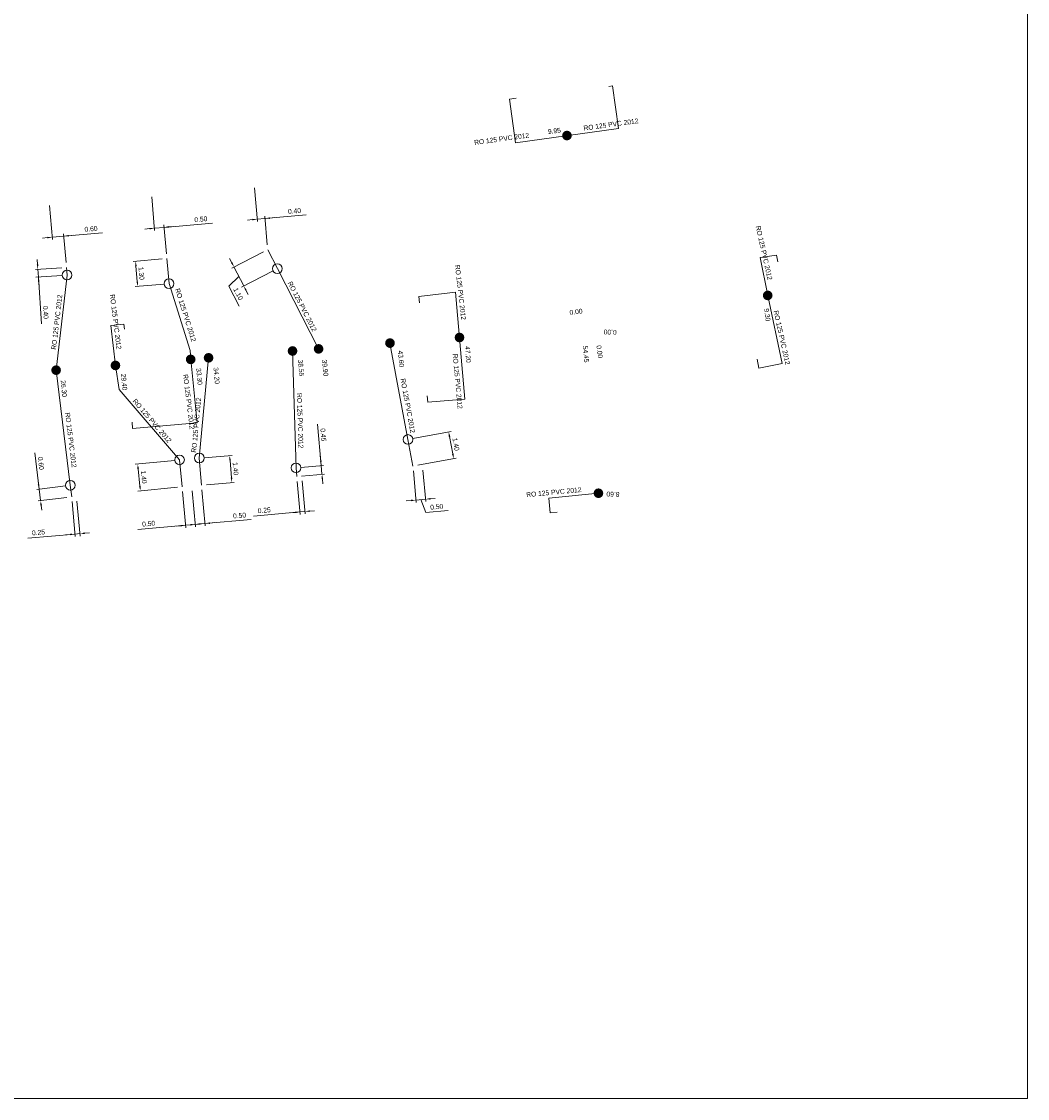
# Model space of a CAD drawing. Header units: metres. Extents: x 134035 to 140154, y 395174 to 396296.
# Tile 7 of 30: x 134184 to 134236, y 395174 to 395230. Entities that reach past the tile are written whole.
import ezdxf
from ezdxf.enums import TextEntityAlignment as Align

# ---------------------------------------------------------------- set-up
doc = ezdxf.new("R2010")
doc.units = ezdxf.units.M
doc.header["$MEASUREMENT"] = 0
doc.layers.get('Defpoints').update_dxf_attribs({"color": 124, "lineweight": 0})
for name, color, linetype, lineweight in [('Br-aansl-hulpst gem inlaat', 3, 'Continuous', 0), ('Br-aansl-hulpst gem ontstoppingsstuk', 3, 'Continuous', 0), ('Br-aansl-hulpst rwa inlaat', 4, 'Continuous', 0), ('Br-aansl-leiding gem', 3, 'Continuous', 0), ('Br-aansl-leiding rwa', 4, 'Continuous', 0), ('Br-elem-constructie lijnen', 7, 'Continuous', 0), ('Br-text-aansl leiding gem', 3, 'Continuous', 0), ('Br-text-aansl leiding rwa en vrwa', 4, 'Continuous', 0), ('Br-text-aansl maatvoering', 7, 'Continuous', 0)]:
    doc.layers.add(name, color=color, linetype=linetype, lineweight=lineweight)
doc.styles.add('2.5mm_0', font='arial.ttf')
doc.styles.add('Style-ENGINEERING', font='ENGINEERING.shx')
doc.styles.add('Working 1.25mm', font='WORKING.shx', dxfattribs={"height": 0.00125})
doc.dimstyles.new('til-standaard pijl civiel', dxfattribs={"dimtxt": 0.00125, "dimasz": 0.00125, "dimexe": 0.000625, "dimexo": 0.000625, "dimgap": 0.000625, "dimtad": 1, "dimzin": 3, "dimdsep": 46, "dimtxsty": 'Working 1.25mm', "dimcen": 0, "dimclrd": 256, "dimazin": 0, "dimtfac": 1, "dimtdec": 0, "dimtmove": 1, "dimatfit": 1, "dimfxl": 1, "dimfrac": 2, "dimtolj": 1, "dimtzin": 3, "dimlwd": 0, "dimarcsym": 0})

# ---------------------------------------------------------------- blocks, each defined once
blk = doc.blocks.new('Br0-OS gem')
at = {"layer": 'Br-aansl-hulpst gem ontstoppingsstuk', "color": 3, "linetype": 'Continuous', "lineweight": 0}
blk.add_circle((0, 0), 0.25, dxfattribs=at)
blk = doc.blocks.new('Br0-PI rwa')
at = {"layer": 'Br-aansl-hulpst rwa inlaat'}
h = blk.add_hatch(color=256, dxfattribs=at)
edge = h.paths.add_edge_path()
edge.add_arc((0, 0), 0.25, 0, 360)
blk = doc.blocks.new('Br0-PI gem')
at = {"layer": 'Br-aansl-hulpst gem inlaat'}
h = blk.add_hatch(color=256, dxfattribs=at)
edge = h.paths.add_edge_path()
edge.add_arc((0, 0), 0.25, 0, 360)
blk = doc.blocks.new('*D277')
at = {"layer": 'Br-text-aansl maatvoering', "color": 7, "linetype": 'Continuous', "lineweight": 0, "transparency": 16777216}
for p, q in [((134187.022, 395205.155), (134187.184, 395203.353)), ((134187.271, 395205.177), (134187.433, 395203.376))]:
    blk.add_line(p, q, dxfattribs=at)
at = {"layer": 'Br-text-aansl maatvoering', "linetype": 'Continuous', "lineweight": 0, "transparency": 16777216}
for p, q in [((134184.738, 395203.26), (134187.173, 395203.478)), ((134186.924, 395203.455), (134186.675, 395203.433)), ((134187.173, 395203.478), (134187.422, 395203.5)), ((134187.173, 395203.478), (134187.422, 395203.5)), ((134187.671, 395203.522), (134187.92, 395203.545))]:
    blk.add_line(p, q, dxfattribs=at)
at = {"layer": 'Br-text-aansl maatvoering', "linetype": 'Continuous', "transparency": 16777216}
for points in [[(134186.92, 395203.497), (134186.927, 395203.414), (134187.173, 395203.478)], [(134187.667, 395203.564), (134187.674, 395203.481), (134187.422, 395203.5)]]:
    blk.add_solid(points, dxfattribs=at)
at = {"layer": 'Defpoints', "color": 0, "linetype": 'Continuous', "transparency": 16777216}
for p in [(134187, 395205.404), (134187.249, 395205.426), (134187.422, 395203.5)]:
    blk.add_point(p, dxfattribs=at)
at = {"layer": 'Br-text-aansl maatvoering', "color": 7, "linetype": 'Continuous', "lineweight": 0, "transparency": 16777216, "insert": (134185.283, 395203.56), "char_height": 0.25, "attachment_point": 5, "rotation": 5.1207, "style": '2.5mm_0'}
blk.add_mtext('\\A1;\\FENGINEERING;0.25', dxfattribs=at)
blk = doc.blocks.new('*D278')
at = {"layer": 'Br-text-aansl maatvoering', "linetype": 'Continuous', "lineweight": 0, "transparency": 16777216}
for p, q in [((134185.089, 395207.671), (134185.32, 395205.801)), ((134185.289, 395206.049), (134185.259, 395206.298)), ((134185.32, 395205.801), (134185.393, 395205.206)), ((134185.32, 395205.801), (134185.393, 395205.206)), ((134185.424, 395204.958), (134185.454, 395204.71))]:
    blk.add_line(p, q, dxfattribs=at)
at = {"layer": 'Br-text-aansl maatvoering', "color": 7, "linetype": 'Continuous', "lineweight": 0, "transparency": 16777216}
for p, q in [((134186.679, 395205.969), (134185.196, 395205.786)), ((134186.752, 395205.373), (134185.269, 395205.19))]:
    blk.add_line(p, q, dxfattribs=at)
at = {"layer": 'Br-text-aansl maatvoering', "linetype": 'Continuous', "transparency": 16777216}
for points in [[(134185.33, 395206.054), (134185.248, 395206.044), (134185.32, 395205.801)], [(134185.465, 395204.963), (134185.382, 395204.953), (134185.393, 395205.206)]]:
    blk.add_solid(points, dxfattribs=at)
at = {"layer": 'Defpoints', "color": 0, "linetype": 'Continuous', "transparency": 16777216}
for p in [(134186.927, 395205.999), (134187, 395205.404), (134185.393, 395205.206)]:
    blk.add_point(p, dxfattribs=at)
at = {"layer": 'Br-text-aansl maatvoering', "color": 7, "linetype": 'Continuous', "lineweight": 0, "transparency": 16777216, "insert": (134185.409, 395207.127), "char_height": 0.25, "attachment_point": 5, "rotation": 277.021, "style": '2.5mm_0'}
blk.add_mtext('\\A1;\\FENGINEERING;0.60', dxfattribs=at)
blk = doc.blocks.new('*D279')
at = {"layer": 'Br-text-aansl maatvoering', "color": 7, "linetype": 'Continuous', "lineweight": 0, "transparency": 16777216}
for p, q in [((134192.73, 395205.667), (134192.897, 395203.808)), ((134193.228, 395205.712), (134193.395, 395203.853))]:
    blk.add_line(p, q, dxfattribs=at)
at = {"layer": 'Br-text-aansl maatvoering', "linetype": 'Continuous', "lineweight": 0, "transparency": 16777216}
for p, q in [((134190.418, 395203.711), (134192.886, 395203.933)), ((134192.637, 395203.91), (134192.388, 395203.888)), ((134192.886, 395203.933), (134193.384, 395203.977)), ((134192.886, 395203.933), (134193.384, 395203.977)), ((134193.633, 395204), (134193.882, 395204.022))]:
    blk.add_line(p, q, dxfattribs=at)
at = {"layer": 'Br-text-aansl maatvoering', "linetype": 'Continuous', "transparency": 16777216}
for points in [[(134192.633, 395203.952), (134192.641, 395203.869), (134192.886, 395203.933)], [(134193.629, 395204.041), (134193.637, 395203.958), (134193.384, 395203.977)]]:
    blk.add_solid(points, dxfattribs=at)
at = {"layer": 'Defpoints', "color": 0, "linetype": 'Continuous', "transparency": 16777216}
for p in [(134192.708, 395205.916), (134193.206, 395205.961), (134193.384, 395203.977)]:
    blk.add_point(p, dxfattribs=at)
at = {"layer": 'Br-text-aansl maatvoering', "color": 7, "linetype": 'Continuous', "lineweight": 0, "transparency": 16777216, "insert": (134190.972, 395204.013), "char_height": 0.25, "attachment_point": 5, "rotation": 5.132, "style": '2.5mm_0'}
blk.add_mtext('\\A1;\\FENGINEERING;0.50', dxfattribs=at)
blk = doc.blocks.new('*D280')
at = {"layer": 'Br-text-aansl maatvoering', "color": 7, "linetype": 'Continuous', "lineweight": 0, "transparency": 16777216}
for p, q in [((134198.648, 395206.199), (134198.801, 395204.493)), ((134198.897, 395206.221), (134199.05, 395204.516))]:
    blk.add_line(p, q, dxfattribs=at)
at = {"layer": 'Br-text-aansl maatvoering', "linetype": 'Continuous', "lineweight": 0, "transparency": 16777216}
for p, q in [((134196.397, 395204.403), (134198.79, 395204.618)), ((134198.541, 395204.596), (134198.292, 395204.573)), ((134198.79, 395204.618), (134199.039, 395204.64)), ((134198.79, 395204.618), (134199.039, 395204.64)), ((134199.288, 395204.663), (134199.537, 395204.685))]:
    blk.add_line(p, q, dxfattribs=at)
at = {"layer": 'Br-text-aansl maatvoering', "linetype": 'Continuous', "transparency": 16777216}
for points in [[(134198.538, 395204.637), (134198.545, 395204.554), (134198.79, 395204.618)], [(134199.285, 395204.704), (134199.292, 395204.621), (134199.039, 395204.64)]]:
    blk.add_solid(points, dxfattribs=at)
at = {"layer": 'Defpoints', "color": 0, "linetype": 'Continuous', "transparency": 16777216}
for p in [(134198.626, 395206.448), (134198.875, 395206.47), (134199.039, 395204.64)]:
    blk.add_point(p, dxfattribs=at)
at = {"layer": 'Br-text-aansl maatvoering', "color": 7, "linetype": 'Continuous', "lineweight": 0, "transparency": 16777216, "insert": (134196.942, 395204.704), "char_height": 0.25, "attachment_point": 5, "rotation": 5.1306, "style": '2.5mm_0'}
blk.add_mtext('\\A1;\\FENGINEERING;0.25', dxfattribs=at)
blk = doc.blocks.new('*D281')
at = {"layer": 'Br-text-aansl maatvoering', "color": 7, "linetype": 'Continuous', "lineweight": 0, "transparency": 16777216}
for p, q in [((134193.228, 395205.712), (134193.395, 395203.853)), ((134193.726, 395205.757), (134193.893, 395203.897))]:
    blk.add_line(p, q, dxfattribs=at)
at = {"layer": 'Br-text-aansl maatvoering', "linetype": 'Continuous', "lineweight": 0, "transparency": 16777216}
for p, q in [((134196.266, 395204.236), (134193.882, 395204.022)), ((134193.135, 395203.955), (134192.886, 395203.933)), ((134193.882, 395204.022), (134193.384, 395203.977)), ((134193.882, 395204.022), (134193.384, 395203.977)), ((134194.131, 395204.044), (134194.38, 395204.067))]:
    blk.add_line(p, q, dxfattribs=at)
at = {"layer": 'Br-text-aansl maatvoering', "linetype": 'Continuous', "transparency": 16777216}
for points in [[(134193.131, 395203.996), (134193.139, 395203.913), (134193.384, 395203.977)], [(134194.127, 395204.086), (134194.135, 395204.003), (134193.882, 395204.022)]]:
    blk.add_solid(points, dxfattribs=at)
at = {"layer": 'Defpoints', "color": 0, "linetype": 'Continuous', "transparency": 16777216}
for p in [(134193.206, 395205.961), (134193.704, 395206.006), (134193.384, 395203.977)]:
    blk.add_point(p, dxfattribs=at)
at = {"layer": 'Br-text-aansl maatvoering', "color": 7, "linetype": 'Continuous', "lineweight": 0, "transparency": 16777216, "insert": (134195.667, 395204.434), "char_height": 0.25, "attachment_point": 5, "rotation": 5.1306, "style": '2.5mm_0'}
blk.add_mtext('\\A1;\\FENGINEERING;0.50', dxfattribs=at)
blk = doc.blocks.new('*D282')
at = {"layer": 'Br-text-aansl maatvoering', "color": 7, "linetype": 'Continuous', "lineweight": 0, "transparency": 16777216}
for p, q in [((134192.319, 395207.284), (134190.282, 395207.079)), ((134192.459, 395205.891), (134190.422, 395205.686))]:
    blk.add_line(p, q, dxfattribs=at)
at = {"layer": 'Br-text-aansl maatvoering', "linetype": 'Continuous', "lineweight": 0, "transparency": 16777216}
blk.add_line((134190.431, 395206.843), (134190.521, 395205.947), dxfattribs=at)
at = {"layer": 'Br-text-aansl maatvoering', "linetype": 'Continuous', "transparency": 16777216}
for points in [[(134190.473, 395206.847), (134190.39, 395206.839), (134190.406, 395207.092)], [(134190.563, 395205.952), (134190.48, 395205.943), (134190.546, 395205.699)]]:
    blk.add_solid(points, dxfattribs=at)
at = {"layer": 'Defpoints', "color": 0, "linetype": 'Continuous', "transparency": 16777216}
for p in [(134192.568, 395207.309), (134192.708, 395205.916), (134190.546, 395205.699)]:
    blk.add_point(p, dxfattribs=at)
at = {"layer": 'Br-text-aansl maatvoering', "color": 7, "linetype": 'Continuous', "lineweight": 0, "transparency": 16777216, "insert": (134190.726, 395206.42), "char_height": 0.25, "attachment_point": 5, "rotation": 275.7471, "style": '2.5mm_0'}
blk.add_mtext('\\A1;\\FENGINEERING;1.40', dxfattribs=at)
blk = doc.blocks.new('*D283')
at = {"layer": 'Br-text-aansl maatvoering', "color": 7, "linetype": 'Continuous', "lineweight": 0, "transparency": 16777216}
for p, q in [((134193.837, 395207.422), (134195.281, 395207.541)), ((134193.953, 395206.026), (134195.396, 395206.146))]:
    blk.add_line(p, q, dxfattribs=at)
at = {"layer": 'Br-text-aansl maatvoering', "linetype": 'Continuous', "lineweight": 0, "transparency": 16777216}
blk.add_line((134195.177, 395207.282), (134195.251, 395206.385), dxfattribs=at)
at = {"layer": 'Br-text-aansl maatvoering', "linetype": 'Continuous', "transparency": 16777216}
for points in [[(134195.218, 395207.285), (134195.135, 395207.278), (134195.156, 395207.531)], [(134195.293, 395206.388), (134195.21, 395206.382), (134195.272, 395206.136)]]:
    blk.add_solid(points, dxfattribs=at)
at = {"layer": 'Defpoints', "color": 0, "linetype": 'Continuous', "transparency": 16777216}
for p in [(134193.588, 395207.401), (134193.704, 395206.006), (134195.272, 395206.136)]:
    blk.add_point(p, dxfattribs=at)
at = {"layer": 'Br-text-aansl maatvoering', "color": 7, "linetype": 'Continuous', "lineweight": 0, "transparency": 16777216, "insert": (134195.464, 395206.854), "char_height": 0.25, "attachment_point": 5, "rotation": 274.7433, "style": '2.5mm_0'}
blk.add_mtext('\\A1;\\FENGINEERING;1.40', dxfattribs=at)
blk = doc.blocks.new('*D284')
at = {"layer": 'Br-text-aansl maatvoering', "linetype": 'Continuous', "lineweight": 0, "transparency": 16777216}
for p, q in [((134199.693, 395209.148), (134199.885, 395207.012)), ((134199.862, 395207.261), (134199.84, 395207.51)), ((134199.885, 395207.012), (134199.925, 395206.564)), ((134199.885, 395207.012), (134199.925, 395206.564)), ((134199.947, 395206.315), (134199.97, 395206.066))]:
    blk.add_line(p, q, dxfattribs=at)
at = {"layer": 'Br-text-aansl maatvoering', "color": 7, "linetype": 'Continuous', "lineweight": 0, "transparency": 16777216}
for p, q in [((134198.835, 395206.918), (134200.009, 395207.024)), ((134198.875, 395206.47), (134200.05, 395206.575))]:
    blk.add_line(p, q, dxfattribs=at)
at = {"layer": 'Br-text-aansl maatvoering', "linetype": 'Continuous', "transparency": 16777216}
for points in [[(134199.904, 395207.265), (134199.821, 395207.258), (134199.885, 395207.012)], [(134199.989, 395206.319), (134199.906, 395206.312), (134199.925, 395206.564)]]:
    blk.add_solid(points, dxfattribs=at)
at = {"layer": 'Defpoints', "color": 0, "linetype": 'Continuous', "transparency": 16777216}
for p in [(134198.586, 395206.896), (134198.626, 395206.448), (134199.925, 395206.564)]:
    blk.add_point(p, dxfattribs=at)
at = {"layer": 'Br-text-aansl maatvoering', "color": 7, "linetype": 'Continuous', "lineweight": 0, "transparency": 16777216, "insert": (134199.994, 395208.603), "char_height": 0.25, "attachment_point": 5, "rotation": 275.1306, "style": '2.5mm_0'}
blk.add_mtext('\\A1;\\FENGINEERING;0.45', dxfattribs=at)
blk = doc.blocks.new('*D285')
at = {"layer": 'Br-text-aansl maatvoering', "color": 7, "linetype": 'Continuous', "lineweight": 0, "transparency": 16777216}
for p, q in [((134204.644, 395206.736), (134204.79, 395205.108)), ((134205.142, 395206.781), (134205.288, 395205.152))]:
    blk.add_line(p, q, dxfattribs=at)
at = {"layer": 'Br-text-aansl maatvoering', "linetype": 'Continuous', "lineweight": 0, "transparency": 16777216}
for p, q in [((134204.779, 395205.232), (134205.277, 395205.277)), ((134204.779, 395205.232), (134205.277, 395205.277)), ((134205.526, 395205.299), (134205.775, 395205.321)), ((134204.53, 395205.21), (134204.281, 395205.187)), ((134205.028, 395205.254), (134205.296, 395204.585)), ((134205.296, 395204.585), (134206.45, 395204.689))]:
    blk.add_line(p, q, dxfattribs=at)
at = {"layer": 'Br-text-aansl maatvoering', "linetype": 'Continuous', "transparency": 16777216}
for points in [[(134205.522, 395205.341), (134205.53, 395205.258), (134205.277, 395205.277)], [(134204.526, 395205.251), (134204.534, 395205.168), (134204.779, 395205.232)]]:
    blk.add_solid(points, dxfattribs=at)
at = {"layer": 'Defpoints', "color": 0, "linetype": 'Continuous', "transparency": 16777216}
for p in [(134204.622, 395206.985), (134205.12, 395207.03), (134205.277, 395205.277)]:
    blk.add_point(p, dxfattribs=at)
at = {"layer": 'Br-text-aansl maatvoering', "color": 7, "linetype": 'Continuous', "lineweight": 0, "transparency": 16777216, "insert": (134205.851, 395204.887), "char_height": 0.25, "attachment_point": 5, "rotation": 5.1241, "style": '2.5mm_0'}
blk.add_mtext('\\A1;\\FENGINEERING;0.50', dxfattribs=at)
blk = doc.blocks.new('*D286')
at = {"layer": 'Br-text-aansl maatvoering', "color": 7, "linetype": 'Continuous', "lineweight": 0, "transparency": 16777216}
for p, q in [((134204.611, 395208.407), (134206.592, 395208.776)), ((134204.868, 395207.031), (134206.848, 395207.4))]:
    blk.add_line(p, q, dxfattribs=at)
at = {"layer": 'Br-text-aansl maatvoering', "linetype": 'Continuous', "lineweight": 0, "transparency": 16777216}
blk.add_line((134206.515, 395208.508), (134206.679, 395207.623), dxfattribs=at)
at = {"layer": 'Br-text-aansl maatvoering', "linetype": 'Continuous', "transparency": 16777216}
for points in [[(134206.556, 395208.515), (134206.474, 395208.5), (134206.469, 395208.754)], [(134206.72, 395207.631), (134206.638, 395207.615), (134206.725, 395207.377)]]:
    blk.add_solid(points, dxfattribs=at)
at = {"layer": 'Defpoints', "color": 0, "linetype": 'Continuous', "transparency": 16777216}
for p in [(134204.366, 395208.362), (134204.622, 395206.985), (134206.725, 395207.377)]:
    blk.add_point(p, dxfattribs=at)
at = {"layer": 'Br-text-aansl maatvoering', "color": 7, "linetype": 'Continuous', "lineweight": 0, "transparency": 16777216, "insert": (134206.844, 395208.111), "char_height": 0.25, "attachment_point": 5, "rotation": 280.5542, "style": '2.5mm_0'}
blk.add_mtext('\\A1;\\FENGINEERING;1.40', dxfattribs=at)
blk = doc.blocks.new('*D373')
at = {"layer": 'Br-text-aansl maatvoering', "linetype": 'Continuous', "lineweight": 0, "transparency": 16777216}
for p, q in [((134195.267, 395217.49), (134195.153, 395217.712)), ((134195.883, 395216.288), (134195.381, 395217.267)), ((134195.883, 395216.288), (134195.381, 395217.267)), ((134195.632, 395216.778), (134195.113, 395216.278)), ((134195.113, 395216.278), (134195.642, 395215.247)), ((134195.998, 395216.066), (134196.112, 395215.844))]:
    blk.add_line(p, q, dxfattribs=at)
at = {"layer": 'Br-text-aansl maatvoering', "color": 7, "linetype": 'Continuous', "lineweight": 0, "transparency": 16777216}
for p, q in [((134196.899, 395218.046), (134195.27, 395217.21)), ((134197.402, 395217.068), (134195.772, 395216.231))]:
    blk.add_line(p, q, dxfattribs=at)
at = {"layer": 'Br-text-aansl maatvoering', "linetype": 'Continuous', "transparency": 16777216}
for points in [[(134195.304, 395217.509), (134195.23, 395217.47), (134195.381, 395217.267)], [(134196.035, 395216.085), (134195.961, 395216.047), (134195.883, 395216.288)]]:
    blk.add_solid(points, dxfattribs=at)
at = {"layer": 'Defpoints', "color": 0, "linetype": 'Continuous', "transparency": 16777216}
for p in [(134197.122, 395218.16), (134195.381, 395217.267), (134197.624, 395217.182)]:
    blk.add_point(p, dxfattribs=at)
at = {"layer": 'Br-text-aansl maatvoering', "color": 7, "linetype": 'Continuous', "lineweight": 0, "transparency": 16777216, "insert": (134195.6, 395215.877), "char_height": 0.25, "attachment_point": 5, "rotation": 297.1703, "style": '2.5mm_0'}
blk.add_mtext('\\A1;\\FENGINEERING;1.10', dxfattribs=at)
blk = doc.blocks.new('*D374')
at = {"layer": 'Br-text-aansl maatvoering', "color": 7, "linetype": 'Continuous', "lineweight": 0, "transparency": 16777216}
for p, q in [((134191.664, 395217.681), (134190.171, 395217.55)), ((134191.778, 395216.386), (134190.284, 395216.255))]:
    blk.add_line(p, q, dxfattribs=at)
at = {"layer": 'Br-text-aansl maatvoering', "linetype": 'Continuous', "lineweight": 0, "transparency": 16777216}
blk.add_line((134190.317, 395217.312), (134190.387, 395216.515), dxfattribs=at)
at = {"layer": 'Br-text-aansl maatvoering', "linetype": 'Continuous', "transparency": 16777216}
for points in [[(134190.359, 395217.316), (134190.275, 395217.308), (134190.295, 395217.561)], [(134190.429, 395216.519), (134190.346, 395216.511), (134190.409, 395216.266)]]:
    blk.add_solid(points, dxfattribs=at)
at = {"layer": 'Defpoints', "color": 0, "linetype": 'Continuous', "transparency": 16777216}
for p in [(134191.913, 395217.703), (134192.027, 395216.408), (134190.409, 395216.266)]:
    blk.add_point(p, dxfattribs=at)
at = {"layer": 'Br-text-aansl maatvoering', "color": 7, "linetype": 'Continuous', "lineweight": 0, "transparency": 16777216, "insert": (134190.602, 395216.935), "char_height": 0.25, "attachment_point": 5, "rotation": 275.028, "style": '2.5mm_0'}
blk.add_mtext('\\A1;\\FENGINEERING;1.30', dxfattribs=at)
blk = doc.blocks.new('*D375')
at = {"layer": 'Br-text-aansl maatvoering', "linetype": 'Continuous', "lineweight": 0, "transparency": 16777216}
for p, q in [((134185.234, 395217.396), (134185.217, 395217.646)), ((134185.251, 395217.147), (134185.278, 395216.748)), ((134185.251, 395217.147), (134185.278, 395216.748)), ((134185.444, 395214.327), (134185.278, 395216.748)), ((134185.295, 395216.499), (134185.312, 395216.249))]:
    blk.add_line(p, q, dxfattribs=at)
at = {"layer": 'Br-text-aansl maatvoering', "color": 7, "linetype": 'Continuous', "lineweight": 0, "transparency": 16777216}
for p, q in [((134186.485, 395217.232), (134185.126, 395217.138)), ((134186.513, 395216.833), (134185.154, 395216.739))]:
    blk.add_line(p, q, dxfattribs=at)
at = {"layer": 'Br-text-aansl maatvoering', "linetype": 'Continuous', "transparency": 16777216}
for points in [[(134185.275, 395217.399), (134185.192, 395217.394), (134185.251, 395217.147)], [(134185.337, 395216.501), (134185.254, 395216.496), (134185.278, 395216.748)]]:
    blk.add_solid(points, dxfattribs=at)
at = {"layer": 'Defpoints', "color": 0, "linetype": 'Continuous', "transparency": 16777216}
for p in [(134186.735, 395217.249), (134185.278, 395216.748), (134186.762, 395216.85)]:
    blk.add_point(p, dxfattribs=at)
at = {"layer": 'Br-text-aansl maatvoering', "color": 7, "linetype": 'Continuous', "lineweight": 0, "transparency": 16777216, "insert": (134185.655, 395214.923), "char_height": 0.25, "attachment_point": 5, "rotation": 273.9258, "style": '2.5mm_0'}
blk.add_mtext('\\A1;\\FENGINEERING;0.40', dxfattribs=at)
blk = doc.blocks.new('*D376')
at = {"layer": 'Br-text-aansl maatvoering', "color": 7, "linetype": 'Continuous', "lineweight": 0, "transparency": 16777216}
for p, q in [((134196.44, 395221.354), (134196.593, 395219.611)), ((134197.1, 395218.409), (134196.969, 395219.895))]:
    blk.add_line(p, q, dxfattribs=at)
at = {"layer": 'Br-text-aansl maatvoering', "linetype": 'Continuous', "lineweight": 0, "transparency": 16777216}
for p, q in [((134196.98, 395219.77), (134196.582, 395219.735)), ((134196.98, 395219.77), (134196.582, 395219.735)), ((134199.105, 395219.957), (134196.98, 395219.77)), ((134197.229, 395219.792), (134197.478, 395219.814)), ((134196.333, 395219.714), (134196.084, 395219.692))]:
    blk.add_line(p, q, dxfattribs=at)
at = {"layer": 'Br-text-aansl maatvoering', "linetype": 'Continuous', "transparency": 16777216}
for points in [[(134196.329, 395219.755), (134196.336, 395219.672), (134196.582, 395219.735)], [(134197.226, 395219.834), (134197.233, 395219.751), (134196.98, 395219.77)]]:
    blk.add_solid(points, dxfattribs=at)
at = {"layer": 'Defpoints', "color": 0, "linetype": 'Continuous', "transparency": 16777216}
for p in [(134196.418, 395221.603), (134196.582, 395219.735), (134197.122, 395218.16)]:
    blk.add_point(p, dxfattribs=at)
at = {"layer": 'Br-text-aansl maatvoering', "color": 7, "linetype": 'Continuous', "lineweight": 0, "transparency": 16777216, "insert": (134198.506, 395220.156), "char_height": 0.25, "attachment_point": 5, "rotation": 5.0151, "style": '2.5mm_0'}
blk.add_mtext('\\A1;\\FENGINEERING;0.40', dxfattribs=at)
blk = doc.blocks.new('*D377')
at = {"layer": 'Br-text-aansl maatvoering', "color": 7, "linetype": 'Continuous', "lineweight": 0, "transparency": 16777216}
for p, q in [((134191.131, 395220.892), (134191.284, 395219.145)), ((134191.891, 395217.952), (134191.76, 395219.438))]:
    blk.add_line(p, q, dxfattribs=at)
at = {"layer": 'Br-text-aansl maatvoering', "linetype": 'Continuous', "lineweight": 0, "transparency": 16777216}
for p, q in [((134191.024, 395219.248), (134190.775, 395219.226)), ((134191.771, 395219.313), (134191.273, 395219.27)), ((134191.771, 395219.313), (134191.273, 395219.27)), ((134194.269, 395219.532), (134191.771, 395219.313)), ((134192.02, 395219.335), (134192.269, 395219.357))]:
    blk.add_line(p, q, dxfattribs=at)
at = {"layer": 'Br-text-aansl maatvoering', "linetype": 'Continuous', "transparency": 16777216}
for points in [[(134191.021, 395219.289), (134191.028, 395219.206), (134191.273, 395219.27)], [(134192.017, 395219.377), (134192.024, 395219.294), (134191.771, 395219.313)]]:
    blk.add_solid(points, dxfattribs=at)
at = {"layer": 'Defpoints', "color": 0, "linetype": 'Continuous', "transparency": 16777216}
for p in [(134191.109, 395221.141), (134191.273, 395219.27), (134191.913, 395217.703)]:
    blk.add_point(p, dxfattribs=at)
at = {"layer": 'Br-text-aansl maatvoering', "color": 7, "linetype": 'Continuous', "lineweight": 0, "transparency": 16777216, "insert": (134193.67, 395219.732), "char_height": 0.25, "attachment_point": 5, "rotation": 5.0151, "style": '2.5mm_0'}
blk.add_mtext('\\A1;\\FENGINEERING;0.50', dxfattribs=at)
blk = doc.blocks.new('*D378')
at = {"layer": 'Br-text-aansl maatvoering', "color": 7, "linetype": 'Continuous', "lineweight": 0, "transparency": 16777216}
for p, q in [((134185.853, 395220.434), (134186.007, 395218.682)), ((134186.713, 395217.498), (134186.583, 395218.983))]:
    blk.add_line(p, q, dxfattribs=at)
at = {"layer": 'Br-text-aansl maatvoering', "linetype": 'Continuous', "lineweight": 0, "transparency": 16777216}
for p, q in [((134185.747, 395218.784), (134185.498, 395218.763)), ((134186.593, 395218.859), (134185.996, 395218.806)), ((134186.593, 395218.859), (134185.996, 395218.806)), ((134188.595, 395219.034), (134186.593, 395218.859)), ((134186.842, 395218.881), (134187.092, 395218.902))]:
    blk.add_line(p, q, dxfattribs=at)
at = {"layer": 'Br-text-aansl maatvoering', "linetype": 'Continuous', "transparency": 16777216}
for points in [[(134185.743, 395218.826), (134185.75, 395218.743), (134185.996, 395218.806)], [(134186.839, 395218.922), (134186.846, 395218.839), (134186.593, 395218.859)]]:
    blk.add_solid(points, dxfattribs=at)
at = {"layer": 'Defpoints', "color": 0, "linetype": 'Continuous', "transparency": 16777216}
for p in [(134185.831, 395220.683), (134185.996, 395218.806), (134186.735, 395217.249)]:
    blk.add_point(p, dxfattribs=at)
at = {"layer": 'Br-text-aansl maatvoering', "color": 7, "linetype": 'Continuous', "lineweight": 0, "transparency": 16777216, "insert": (134187.996, 395219.234), "char_height": 0.25, "attachment_point": 5, "rotation": 5.0151, "style": '2.5mm_0'}
blk.add_mtext('\\A1;\\FENGINEERING;0.60', dxfattribs=at)

msp = doc.modelspace()

# ---------------------------------------------------------------- linework, layer by layer
at = {"layer": 'Br-aansl-leiding gem'}
for p, q in [((134193.588, 395207.401), (134194.069, 395212.578)), ((134193.704, 395206.006), (134193.588, 395207.401))]:
    msp.add_line(p, q, dxfattribs=at)
at = {"layer": 'Br-aansl-leiding gem', "flags": 128}
for points in [[(134197.122, 395218.16), (134197.624, 395217.182), (134199.751, 395213.039)], [(134191.913, 395217.703), (134192.027, 395216.408), (134193.114, 395212.951), (134193.145, 395212.497)], [(134186.735, 395217.249), (134186.762, 395216.85), (134186.195, 395211.94)], [(134204.622, 395206.985), (134204.366, 395208.362), (134203.438, 395213.338)], [(134198.626, 395206.448), (134198.626, 395206.448), (134198.586, 395206.896), (134198.405, 395212.93)], [(134187, 395205.404), (134187, 395205.404), (134186.927, 395205.999), (134186.195, 395211.94)], [(134192.708, 395205.916), (134192.568, 395207.309), (134189.449, 395210.944), (134189.258, 395212.186)]]:
    msp.add_lwpolyline(points, dxfattribs=at)
at = {"layer": 'Br-aansl-leiding rwa'}
for p, q in [((134209.921, 395223.684), (134215.242, 395224.422)), ((134207.308, 395210.45), (134206.82, 395215.962))]:
    msp.add_line(p, q, dxfattribs=at)
at = {"layer": 'Br-aansl-leiding rwa', "flags": 128}
for points in [[(134214.737, 395226.583), (134214.938, 395226.616), (134215.242, 395224.422)], [(134209.959, 395225.992), (134209.609, 395225.933), (134209.921, 395223.684)], [(134222.946, 395215.799), (134222.55, 395217.751), (134223.398, 395217.88), (134223.464, 395217.535)], [(134204.964, 395215.408), (134204.926, 395215.747), (134206.82, 395215.962)], [(134222.395, 395212.515), (134222.493, 395212.04), (134223.689, 395212.288), (134222.946, 395215.799)], [(134189.724, 395214.055), (134189.694, 395214.315), (134189.015, 395214.238), (134189.258, 395212.186)], [(134193.145, 395212.497), (134193.488, 395209.22), (134190.147, 395208.923), (134190.114, 395209.26)], [(134205.354, 395210.62), (134205.393, 395210.286), (134207.308, 395210.45)], [(134212.069, 395204.607), (134211.717, 395204.575), (134211.648, 395205.33), (134214.203, 395205.586)]]:
    msp.add_lwpolyline(points, dxfattribs=at)
at = {"layer": 'Br-elem-constructie lijnen', "flags": 128}
msp.add_lwpolyline([(134035.877, 395285.543), (134236.362, 395285.543), (134236.362, 395174.338), (134035.877, 395174.338)], close=True, dxfattribs=at)

# ---------------------------------------------------------------- block references
at = {"layer": 'Br-aansl-hulpst gem inlaat'}
for p in [(134198.405, 395212.93), (134199.751, 395213.039), (134203.438, 395213.338), (134193.145, 395212.497), (134194.069, 395212.578), (134186.195, 395211.94), (134189.258, 395212.186)]:
    msp.add_blockref('Br0-PI gem', p, dxfattribs=at)
at = {"layer": 'Br-aansl-hulpst gem ontstoppingsstuk', "color": 3, "linetype": 'Continuous', "lineweight": 0}
for p in [(134186.762, 395216.85), (134197.624, 395217.182), (134192.027, 395216.408), (134204.366, 395208.362), (134192.568, 395207.309), (134193.588, 395207.401), (134198.586, 395206.896), (134186.927, 395205.999)]:
    msp.add_blockref('Br0-OS gem', p, dxfattribs=at)
at = {"layer": 'Br-aansl-hulpst rwa inlaat'}
for p in [(134212.579, 395224.053), (134222.946, 395215.799), (134207.027, 395213.628), (134214.203, 395205.586)]:
    msp.add_blockref('Br0-PI rwa', p, dxfattribs=at)

# ---------------------------------------------------------------- texts
at = {"layer": 'Br-text-aansl leiding gem', "style": 'Style-ENGINEERING'}
for rotation, p in [(297.1703, (134198.796, 395215.171)), (287.4626, (134192.764, 395214.752)), (83.4118, (134186.354, 395214.405)), (280.5542, (134204.24, 395210.083)), (310.6264, (134191.057, 395209.241)), (84.6924, (134193.555, 395209.093)), (271.7162, (134198.674, 395209.33)), (277.021, (134186.832, 395208.319))]:
    msp.add_text('RO 125 PVC 2012', height=0.25, rotation=rotation, dxfattribs=at).set_placement(p, align=Align.CENTER)
at = {"layer": 'Br-text-aansl leiding rwa en vrwa', "style": 'Style-ENGINEERING'}
for rotation, p in [(7.7791, (134214.866, 395224.502)), (7.7791, (134209.222, 395223.76)), (282.6664, (134222.636, 395217.97)), (276.5933, (134206.958, 395215.94)), (276.9533, (134189.147, 395214.424)), (282.6664, (134223.556, 395213.596)), (275.2739, (134206.805, 395211.358)), (276.9533, (134192.926, 395210.294)), (5.3975, (134211.912, 395205.517))]:
    msp.add_text('RO 125 PVC 2012', height=0.25, rotation=rotation, dxfattribs=at).set_placement(p, align=Align.CENTER)
at = {"layer": 'Br-text-aansl maatvoering', "linetype": 'Continuous', "lineweight": 0, "style": 'Style-ENGINEERING'}
for s, rotation, p in [('9.95', 6.8875, (134212.26, 395224.333)), ('0.00', 6.8875, (134213.379, 395214.996)), ('9.30', 277.9964, (134222.972, 395214.464)), ('0.00', 177.5854, (134214.474, 395213.917)), ('47.20', 275.3579, (134207.508, 395212.324)), ('54.45', 275.3579, (134213.598, 395212.339)), ('0.00', 277.9964, (134214.314, 395212.559)), ('43.60', 275.3579, (134204.049, 395212.093)), ('33.30', 275.3579, (134193.632, 395211.181)), ('34.20', 275.3579, (134194.525, 395211.228)), ('38.55', 275.3579, (134198.885, 395211.626)), ('39.90', 275.3579, (134200.134, 395211.626)), ('26.30', 275.3579, (134186.638, 395210.558)), ('29.40', 275.3579, (134189.748, 395210.897)), ('8.60', 177.5854, (134214.618, 395205.548))]:
    msp.add_text(s, height=0.25, rotation=rotation, dxfattribs=at).set_placement(p, align=Align.MIDDLE_RIGHT)

# ---------------------------------------------------------------- dimensions: what is measured, and where the dimension line sits
at = {"layer": 'Br-text-aansl maatvoering', "linetype": 'Continuous', "lineweight": 0}
for base, p1, p2, angle, picture, middle in [((134196.582, 395219.735), (134197.122, 395218.16), (134196.418, 395221.603), 185.0151, '*D376', (134198.506, 395220.155)), ((134191.273, 395219.27), (134191.913, 395217.703), (134191.109, 395221.141), 185.0151, '*D377', (134193.67, 395219.731)), ((134185.996, 395218.806), (134186.735, 395217.249), (134185.831, 395220.683), 185.0151, '*D378', (134187.996, 395219.233)), ((134185.278, 395216.748), (134186.735, 395217.249), (134186.762, 395216.85), 273.9258, '*D375', (134185.654, 395214.922)), ((134199.925, 395206.564), (134198.586, 395206.896), (134198.626, 395206.448), 275.1306, '*D284', (134199.993, 395208.603)), ((134185.393, 395205.206), (134186.927, 395205.999), (134187, 395205.404), 277.021, '*D278', (134185.408, 395207.127)), ((134199.039, 395204.64), (134198.626, 395206.448), (134198.875, 395206.47), 5.1306, '*D280', (134196.942, 395204.703)), ((134193.384, 395203.977), (134192.708, 395205.916), (134193.206, 395205.961), 5.132, '*D279', (134190.972, 395204.012)), ((134193.384, 395203.977), (134193.704, 395206.006), (134193.206, 395205.961), 185.1306, '*D281', (134195.667, 395204.433)), ((134187.422, 395203.5), (134187, 395205.404), (134187.249, 395205.426), 5.1207, '*D277', (134185.283, 395203.559))]:
    dim = msp.add_linear_dim(base=base, p1=p1, p2=p2, angle=angle, text='\\FENGINEERING;<>', dimstyle='til-standaard pijl civiel', override={"dimtxt": 0.25, "dimasz": 0.25, "dimexe": 0.125, "dimexo": 0.25, "dimgap": 0.125, "dimtxsty": '2.5mm_0', "dimclre": 7, "dimclrt": 7, "dimtdec": 2, "dimlwe": 0}, dxfattribs=at)
    dim.commit()
    dim.dimension.update_dxf_attribs({"geometry": picture, "text_midpoint": middle, "dimtype": 160})
for base, p1, p2, angle, picture, middle in [((134195.381, 395217.267), (134197.624, 395217.182), (134197.122, 395218.16), 117.1703, '*D373', (134195.393, 395216.282)), ((134190.409, 395216.266), (134191.913, 395217.703), (134192.027, 395216.408), 275.028, '*D374', (134190.602, 395216.935)), ((134206.725, 395207.377), (134204.366, 395208.362), (134204.622, 395206.985), 280.5542, '*D286', (134206.844, 395208.111)), ((134195.272, 395206.136), (134193.588, 395207.401), (134193.704, 395206.006), 274.7433, '*D283', (134195.464, 395206.854)), ((134190.546, 395205.699), (134192.568, 395207.309), (134192.708, 395205.916), 275.7471, '*D282', (134190.726, 395206.42)), ((134205.277, 395205.277), (134204.622, 395206.985), (134205.12, 395207.03), 5.1241, '*D285', (134205.398, 395204.846))]:
    dim = msp.add_linear_dim(base=base, p1=p1, p2=p2, angle=angle, text='\\FENGINEERING;<>', dimstyle='til-standaard pijl civiel', override={"dimtxt": 0.25, "dimasz": 0.25, "dimexe": 0.125, "dimexo": 0.25, "dimgap": 0.125, "dimtxsty": '2.5mm_0', "dimclre": 7, "dimclrt": 7, "dimtdec": 2, "dimlwe": 0}, dxfattribs=at)
    dim.commit()
    dim.dimension.update_dxf_attribs({"geometry": picture, "text_midpoint": middle})

doc.saveas('drawing.dxf')
